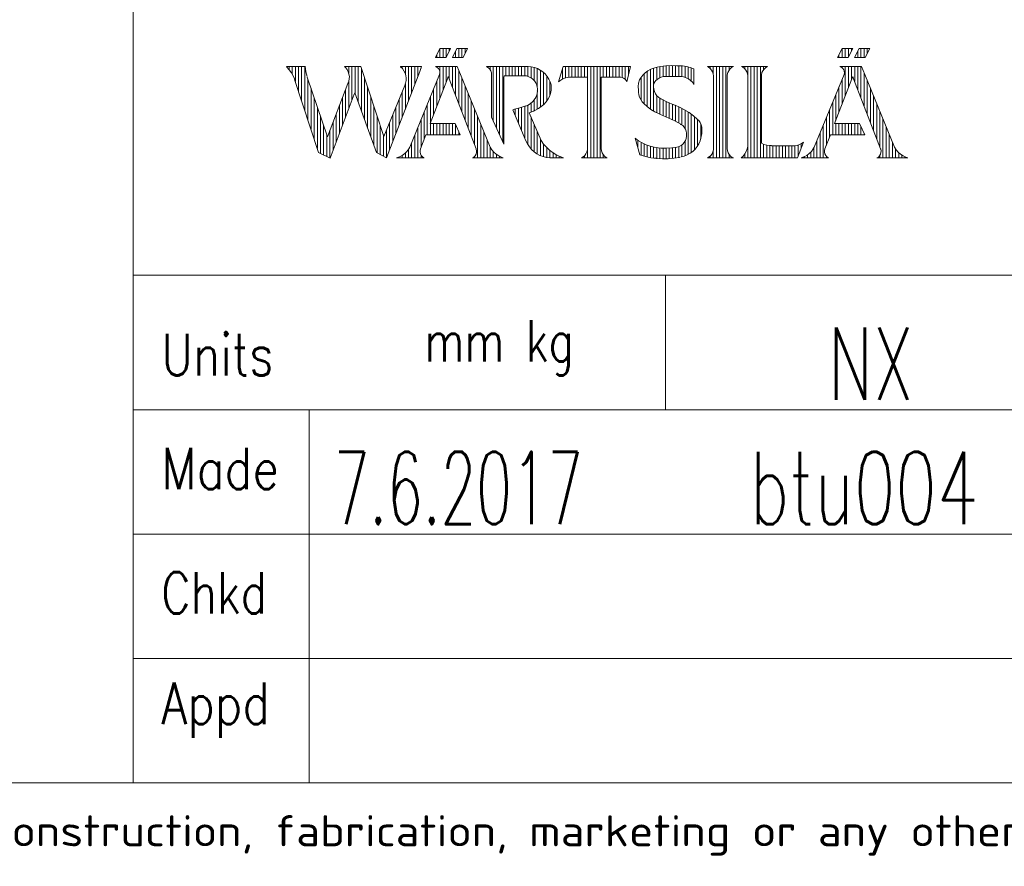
# Model space of a CAD drawing. Header units: inches. Extents: x 0 to 17820, y -10 to 12600.
# Tile 82 of 116: x 11956 to 13382, y 29 to 1255. Entities that reach past the tile are written whole.
import ezdxf

# ---------------------------------------------------------------- set-up
doc = ezdxf.new("R2010")
doc.units = ezdxf.units.IN
doc.layers.add('1', color=7, linetype='Continuous', true_color=0xffffff)
doc.layers.add('210', color=7, linetype='Continuous', true_color=0xffffff)
doc.styles.add('iso-1', font='isocp.shx')
doc.styles.add('latin_extended', font='simplex.shx')

msp = doc.modelspace()

# ---------------------------------------------------------------- linework, layer by layer
at = {"layer": '1', "color": 7, "linetype": 'Continuous', "lineweight": 18}
msp.add_line((12120, 1800), (12120, 150), dxfattribs=at)
at = {"layer": '210', "color": 7, "linetype": 'Continuous', "lineweight": 18}
for p, q in [((12120, 150), (12120, 1800)), ((150, 150), (17670, 150))]:
    msp.add_line(p, q, dxfattribs=at)
at = {"layer": '210', "color": 20, "linetype": 'Continuous', "lineweight": 13}
for p, q in [((12557.817, 1200.327), (12564.421, 1213.54)), ((12564.421, 1213.54), (12579.839, 1213.54)), ((12573.232, 1200.327), (12579.839, 1213.54)), ((12582.382, 1200.327), (12588.99, 1213.54)), ((12588.99, 1213.54), (12604.405, 1213.54)), ((12597.797, 1200.327), (12604.405, 1213.54)), ((13140.385, 1200.327), (13146.992, 1213.54)), ((13146.992, 1213.54), (13162.407, 1213.54)), ((13155.8, 1200.327), (13162.407, 1213.54)), ((13164.953, 1200.327), (13171.558, 1213.54)), ((13171.558, 1213.54), (13186.973, 1213.54)), ((13180.368, 1200.327), (13186.973, 1213.54)), ((12573.232, 1200.327), (12557.817, 1200.327)), ((12582.382, 1200.327), (12597.797, 1200.327)), ((13155.8, 1200.327), (13140.385, 1200.327)), ((13164.953, 1200.327), (13180.368, 1200.327)), ((12342, 1187.114), (12369.064, 1187.114)), ((12342.593, 1186.538), (12342.021, 1187.094)), ((12346.178, 1182.566), (12342.593, 1186.538)), ((12368.958, 1187.917), (12370.31, 1179.782)), ((12427.695, 1185.59), (12426.124, 1187.114)), ((12426.14, 1187.1), (12449.766, 1187.1)), ((12429.867, 1182.8), (12427.695, 1185.59)), ((12449.766, 1187.1), (12483.142, 1086.109)), ((12507.165, 1187.114), (12537.757, 1187.114)), ((12507.395, 1186.92), (12507.165, 1187.114)), ((12510.042, 1184.263), (12507.395, 1186.92)), ((12512.224, 1181.213), (12510.042, 1184.263)), ((12535.232, 1179.886), (12537.757, 1187.114)), ((12557.817, 1187.114), (12589.298, 1187.114)), ((12558.403, 1186.823), (12558.236, 1186.874)), ((12560.462, 1185.852), (12558.403, 1186.823)), ((12562.191, 1184.371), (12560.462, 1185.852)), ((12563.468, 1182.485), (12562.191, 1184.371)), ((12589.298, 1187.114), (12593.905, 1175.828)), ((12632.245, 1186.825), (12631.637, 1187.114)), ((12631.638, 1187.114), (12691.952, 1187.114)), ((12634.583, 1185.292), (12632.245, 1186.825)), ((12632.575, 1186.65), (12632.575, 1187.114)), ((12636.535, 1183.291), (12634.583, 1185.292)), ((12637.127, 1182.471), (12637.127, 1187.114)), ((12692.086, 1187.113), (12691.951, 1187.114)), ((12696.663, 1186.761), (12692.086, 1187.113)), ((12701.154, 1185.805), (12696.663, 1186.761)), ((12705.479, 1184.264), (12701.154, 1185.805)), ((12709.562, 1182.165), (12705.479, 1184.264)), ((12735.971, 1164.84), (12742.8, 1187.114)), ((12742.8, 1187.114), (12840.434, 1187.114)), ((12835.205, 1164.939), (12840.434, 1187.114)), ((12874.425, 1185.07), (12869.922, 1183.242)), ((12879.12, 1186.319), (12874.425, 1185.07)), ((12883.529, 1187.134), (12879.157, 1186.327)), ((12891.526, 1188.131), (12883.529, 1187.134)), ((12899.576, 1188.52), (12891.526, 1188.131)), ((12907.632, 1188.3), (12899.576, 1188.52)), ((12909.817, 1188.369), (12907.597, 1188.302)), ((12915.598, 1188.122), (12909.817, 1188.369)), ((12921.321, 1187.269), (12915.598, 1188.122)), ((12926.923, 1185.818), (12921.321, 1187.269)), ((12932.341, 1183.786), (12926.923, 1185.818)), ((12932.34, 1183.787), (12932.34, 1161.294)), ((12953.416, 1186.261), (12951.808, 1187.119)), ((12989.336, 1187.114), (12951.816, 1187.114)), ((12955.835, 1184.422), (12953.416, 1186.261)), ((12957.839, 1182.138), (12955.835, 1184.422)), ((12986.723, 1185.583), (12984.459, 1183.555)), ((12989.345, 1187.119), (12986.723, 1185.583)), ((13002.906, 1186.263), (13001.3, 1187.119)), ((13038.826, 1187.114), (13001.309, 1187.114)), ((13005.326, 1184.423), (13002.906, 1186.263)), ((13007.331, 1182.139), (13005.326, 1184.423)), ((13036.217, 1185.583), (13033.952, 1183.556)), ((13038.84, 1187.119), (13036.217, 1185.583)), ((13143.674, 1187.114), (13175.155, 1187.114)), ((13144.261, 1186.823), (13144.093, 1186.874)), ((13146.319, 1185.852), (13144.261, 1186.823)), ((13148.049, 1184.371), (13146.319, 1185.852)), ((13149.325, 1182.485), (13148.049, 1184.371)), ((13175.155, 1187.114), (13179.762, 1175.828)), ((12349.289, 1178.212), (12346.178, 1182.566)), ((12351.886, 1173.532), (12349.289, 1178.212)), ((12353.935, 1168.587), (12351.886, 1173.532)), ((12370.31, 1179.782), (12372.033, 1172.57)), ((12372.192, 1171.996), (12401.282, 1085.433)), ((12431.527, 1179.679), (12429.867, 1182.8)), ((12432.628, 1176.319), (12431.527, 1179.679)), ((12433.137, 1172.82), (12432.628, 1176.319)), ((12433.038, 1169.286), (12433.137, 1172.82)), ((12486.749, 1054.775), (12535.232, 1179.886)), ((12513.885, 1177.851), (12512.224, 1181.213)), ((12514.979, 1174.264), (12513.885, 1177.851)), ((12515.479, 1170.547), (12514.979, 1174.264)), ((12515.371, 1166.798), (12515.479, 1170.547)), ((12563.872, 1175.828), (12520.802, 1070.33)), ((12550.241, 1104.516), (12575.242, 1169.601)), ((12564.201, 1180.33), (12563.468, 1182.485)), ((12563.872, 1175.828), (12564.339, 1178.057)), ((12564.339, 1178.057), (12564.201, 1180.33)), ((12575.242, 1169.601), (12576.502, 1172.889)), ((12577.766, 1169.601), (12576.502, 1172.889)), ((12616.775, 1068.046), (12577.766, 1169.601)), ((12593.905, 1175.828), (12636.975, 1070.33)), ((12638.009, 1180.916), (12636.535, 1183.291)), ((12638.934, 1178.278), (12638.009, 1180.916)), ((12639.267, 1175.503), (12638.934, 1178.278)), ((12639.267, 1175.502), (12639.267, 1113.998)), ((12657.235, 1173.255), (12656.863, 1172.285)), ((12656.863, 1172.285), (12656.914, 1171.699)), ((12656.914, 1074.802), (12656.914, 1171.699)), ((12658.08, 1173.86), (12657.235, 1173.255)), ((12659.118, 1173.901), (12658.08, 1173.86)), ((12659.118, 1173.901), (12685.544, 1173.901)), ((12686.478, 1173.902), (12685.544, 1173.901)), ((12689.901, 1173.52), (12686.478, 1173.902)), ((12693.204, 1172.542), (12689.901, 1173.52)), ((12696.282, 1170.998), (12693.204, 1172.542)), ((12699.042, 1168.936), (12696.282, 1170.998)), ((12713.331, 1179.543), (12709.562, 1182.165)), ((12716.72, 1176.446), (12713.331, 1179.543)), ((12719.669, 1172.927), (12716.72, 1176.446)), ((12722.127, 1169.049), (12719.669, 1172.927)), ((12744.648, 1170.189), (12741.077, 1168.563)), ((12748.428, 1171.243), (12744.648, 1170.189)), ((12752.325, 1171.699), (12748.428, 1171.243)), ((12778.038, 1171.699), (12752.326, 1171.699)), ((12778.038, 1171.698), (12778.038, 1068.291)), ((12797.856, 1171.699), (12797.856, 1068.291)), ((12826.486, 1171.699), (12797.856, 1171.699)), ((12828.076, 1171.422), (12826.487, 1171.699)), ((12830.404, 1170.511), (12828.076, 1171.422)), ((12832.445, 1169.066), (12830.404, 1170.511)), ((12855.19, 1170.858), (12853.33, 1168.001)), ((12858.259, 1174.625), (12855.19, 1170.858)), ((12861.776, 1177.979), (12858.259, 1174.625)), ((12865.684, 1180.867), (12861.776, 1177.979)), ((12869.922, 1183.242), (12865.684, 1180.867)), ((12881.734, 1170.403), (12879.002, 1168.511)), ((12884.765, 1171.766), (12881.734, 1170.403)), ((12887.994, 1172.554), (12884.765, 1171.766)), ((12890.206, 1172.771), (12888.425, 1172.685)), ((12902.485, 1173.017), (12890.206, 1172.771)), ((12914.762, 1172.655), (12902.485, 1173.017)), ((12917.252, 1172.208), (12914.572, 1172.67)), ((12920.894, 1171.052), (12917.252, 1172.208)), ((12924.306, 1169.333), (12920.894, 1171.052)), ((12959.349, 1179.501), (12957.839, 1182.138)), ((12960.304, 1176.615), (12959.349, 1179.501)), ((12960.665, 1173.598), (12960.304, 1176.615)), ((12960.665, 1173.599), (12960.665, 1068.291)), ((12980.631, 1175.415), (12980.487, 1173.598)), ((12980.487, 1173.599), (12980.487, 1068.291)), ((12981.351, 1178.368), (12980.631, 1175.415)), ((12982.645, 1181.118), (12981.351, 1178.368)), ((12984.459, 1183.555), (12982.645, 1181.118)), ((13008.842, 1179.502), (13007.331, 1182.139)), ((13009.797, 1176.617), (13008.842, 1179.502)), ((13010.158, 1173.599), (13009.797, 1176.617)), ((13010.158, 1173.599), (13010.158, 1071.384)), ((13030.122, 1175.417), (13029.977, 1173.6)), ((13029.977, 1173.599), (13029.977, 1076.201)), ((13030.843, 1178.37), (13030.122, 1175.417)), ((13032.137, 1181.119), (13030.843, 1178.37)), ((13033.952, 1183.556), (13032.137, 1181.119)), ((13149.729, 1175.828), (13106.659, 1070.33)), ((13136.098, 1104.516), (13161.099, 1169.601)), ((13150.058, 1180.33), (13149.325, 1182.485)), ((13149.729, 1175.828), (13150.196, 1178.057)), ((13150.196, 1178.057), (13150.058, 1180.33)), ((13161.099, 1169.601), (13162.359, 1172.889)), ((13163.623, 1169.601), (13162.359, 1172.889)), ((13202.632, 1068.046), (13163.623, 1169.601)), ((13179.762, 1175.828), (13222.832, 1070.33)), ((12353.926, 1168.614), (12388.655, 1062.891)), ((12401.282, 1085.433), (12431.048, 1162.528)), ((12431.048, 1162.528), (12432.335, 1165.821)), ((12432.335, 1165.821), (12433.038, 1169.286)), ((12483.142, 1086.109), (12513.359, 1159.598)), ((12513.359, 1159.598), (12514.658, 1163.116)), ((12514.658, 1163.116), (12515.371, 1166.798)), ((12701.395, 1166.421), (12699.042, 1168.936)), ((12703.269, 1163.532), (12701.395, 1166.421)), ((12704.606, 1160.357), (12703.269, 1163.532)), ((12705.363, 1156.997), (12704.606, 1160.357)), ((12705.51, 1155.701), (12705.362, 1157.003)), ((12705.569, 1151.616), (12705.51, 1155.701)), ((12724.05, 1164.88), (12722.127, 1169.049)), ((12725.404, 1160.494), (12724.05, 1164.88)), ((12725.35, 1152.944), (12725.567, 1157.66)), ((12725.567, 1157.66), (12725.405, 1160.484)), ((12737.8, 1166.405), (12735.97, 1164.839)), ((12737.267, 1165.979), (12737.267, 1169.067)), ((12741.077, 1168.563), (12737.8, 1166.405)), ((12834.078, 1167.171), (12832.445, 1169.066)), ((12835.205, 1164.939), (12834.078, 1167.171)), ((12852.212, 1163.144), (12851.683, 1158.15)), ((12851.683, 1158.15), (12851.762, 1153.131)), ((12853.342, 1168.038), (12852.212, 1163.144)), ((12873.79, 1160.229), (12873.754, 1157.972)), ((12873.754, 1157.971), (12874.134, 1154.456)), ((12874.4, 1162.69), (12873.79, 1160.229)), ((12875.578, 1164.936), (12874.4, 1162.69)), ((12877.257, 1166.838), (12875.578, 1164.936)), ((12879.002, 1168.511), (12877.258, 1166.84)), ((12927.402, 1167.094), (12924.306, 1169.333)), ((12930.102, 1164.392), (12927.402, 1167.094)), ((12932.34, 1161.295), (12930.102, 1164.392)), ((12405.118, 1054.55), (12440.294, 1147.199)), ((12441.199, 1149.228), (12472.544, 1062.891)), ((12701.078, 1138.992), (12703.221, 1142.339)), ((12703.221, 1142.339), (12703.874, 1143.641)), ((12703.876, 1143.646), (12705.02, 1147.567)), ((12705.02, 1147.567), (12705.569, 1151.616)), ((12705.344, 1151.664), (12705.363, 1151.816)), ((12721.179, 1140.274), (12723.121, 1143.804)), ((12723.115, 1143.789), (12724.528, 1148.294)), ((12724.528, 1148.294), (12725.35, 1152.944)), ((12851.762, 1153.131), (12852.094, 1150.18)), ((12852.1, 1150.138), (12852.568, 1146.371)), ((12852.568, 1146.371), (12853.633, 1142.727)), ((12853.633, 1142.727), (12855.266, 1139.3)), ((12874.134, 1154.456), (12875.112, 1151.059)), ((12875.112, 1151.059), (12876.658, 1147.879)), ((12876.658, 1147.879), (12878.726, 1145.012)), ((12878.726, 1145.012), (12881.256, 1142.542)), ((12881.256, 1142.542), (12884.171, 1140.542)), ((12670.585, 1124.768), (12680.02, 1127.226)), ((12680.02, 1127.226), (12688.848, 1130.108)), ((12688.31, 1129.915), (12691.989, 1131.419)), ((12691.989, 1131.419), (12695.395, 1133.467)), ((12695.395, 1133.467), (12698.449, 1136.011)), ((12698.449, 1136.011), (12701.078, 1138.992)), ((12707.015, 1126.389), (12711.166, 1129.185)), ((12711.166, 1129.185), (12714.946, 1132.465)), ((12714.946, 1132.465), (12718.3, 1136.179)), ((12718.3, 1136.179), (12721.179, 1140.274)), ((12855.266, 1139.3), (12857.426, 1136.176)), ((12857.426, 1136.176), (12859.638, 1133.818)), ((12859.621, 1133.835), (12864.613, 1129.274)), ((12864.613, 1129.274), (12869.995, 1125.18)), ((12884.171, 1140.542), (12885.425, 1139.888)), ((12884.629, 1140.31), (12893.748, 1135.798)), ((12893.748, 1135.798), (12903.114, 1131.84)), ((12903.114, 1131.84), (12904.422, 1131.338)), ((12911.548, 1128.317), (12905.229, 1131.036)), ((12918.544, 1124.687), (12911.548, 1128.317)), ((12639.267, 1113.998), (12656.914, 1074.802)), ((12670.027, 1124.644), (12689.015, 1079.479)), ((12693.594, 1120.265), (12699.865, 1122.815)), ((12693.755, 1120.321), (12710.751, 1079.886)), ((12699.865, 1122.815), (12702.4, 1124.04)), ((12702.556, 1124.118), (12707.015, 1126.389)), ((12869.995, 1125.18), (12875.723, 1121.587)), ((12875.723, 1121.587), (12881.751, 1118.525)), ((12881.751, 1118.525), (12884.706, 1117.263)), ((12887.213, 1116.332), (12884.816, 1117.222)), ((12896.089, 1112.622), (12887.213, 1116.332)), ((12904.714, 1108.357), (12896.089, 1112.622)), ((12925.239, 1120.528), (12918.544, 1124.687)), ((12931.592, 1115.865), (12925.239, 1120.528)), ((12937.565, 1110.725), (12931.592, 1115.865)), ((12550.241, 1104.516), (12586.466, 1104.516)), ((12586.466, 1104.516), (12593.762, 1088.525)), ((12913.053, 1103.555), (12904.714, 1108.357)), ((12913.398, 1103.377), (12912.969, 1103.607)), ((12915.963, 1101.599), (12913.398, 1103.377)), ((12918.136, 1099.358), (12915.963, 1101.599)), ((12919.832, 1096.739), (12918.136, 1099.358)), ((12939.234, 1108.92), (12937.595, 1110.696)), ((12941.197, 1106.036), (12939.234, 1108.92)), ((12942.629, 1102.854), (12941.197, 1106.036)), ((12943.487, 1099.471), (12942.629, 1102.854)), ((12943.745, 1095.99), (12943.487, 1099.471)), ((13136.098, 1104.516), (13172.323, 1104.516)), ((13172.323, 1104.516), (13179.619, 1088.525)), ((12536.233, 1068.046), (12544.097, 1088.525)), ((12593.762, 1088.525), (12544.097, 1088.525)), ((12920.988, 1093.84), (12919.832, 1096.739)), ((12921.56, 1090.772), (12920.988, 1093.84)), ((12920.995, 1083.177), (12921.495, 1086.412)), ((12921.495, 1086.412), (12921.526, 1087.651)), ((12921.526, 1087.652), (12921.56, 1090.772)), ((12941.158, 1079.65), (12942.488, 1084.174)), ((12942.488, 1084.174), (12942.78, 1085.606)), ((12942.809, 1085.72), (12943.613, 1090.075)), ((12943.613, 1090.075), (12943.814, 1094.504)), ((12943.814, 1094.504), (12943.737, 1096.111)), ((13122.09, 1068.046), (13129.954, 1088.525)), ((13179.619, 1088.525), (13129.954, 1088.525)), ((12519.315, 1067.903), (12520.802, 1070.33)), ((12636.975, 1070.33), (12639.412, 1066.564)), ((12689.014, 1079.48), (12691.202, 1075.038)), ((12691.202, 1075.038), (12693.919, 1070.898)), ((12693.919, 1070.898), (12697.124, 1067.123)), ((12710.751, 1079.886), (12714.464, 1074.867)), ((12714.464, 1074.867), (12718.648, 1070.234)), ((12718.648, 1070.234), (12723.264, 1066.031)), ((12847.207, 1083.403), (12853.982, 1059.246)), ((12847.209, 1083.401), (12852.115, 1079.709)), ((12852.115, 1079.709), (12857.362, 1076.522)), ((12857.362, 1076.522), (12862.899, 1073.87)), ((12862.899, 1073.87), (12868.672, 1071.78)), ((12868.672, 1071.78), (12874.624, 1070.272)), ((12874.624, 1070.272), (12880.696, 1069.362)), ((12900.13, 1069.255), (12907.618, 1070.248)), ((12907.546, 1070.235), (12910.672, 1071.206)), ((12910.672, 1071.206), (12913.565, 1072.738)), ((12913.565, 1072.738), (12916.125, 1074.779)), ((12916.125, 1074.779), (12918.263, 1077.259)), ((12918.263, 1077.259), (12919.905, 1080.09)), ((12919.905, 1080.09), (12920.995, 1083.177)), ((12933.875, 1067.616), (12936.816, 1071.301)), ((12936.816, 1071.301), (12939.257, 1075.335)), ((12939.257, 1075.335), (12941.158, 1079.65)), ((13009.407, 1067.795), (13010.158, 1071.382)), ((13029.976, 1076.201), (13033.725, 1074.485)), ((13033.725, 1074.485), (13037.685, 1073.339)), ((13037.685, 1073.339), (13041.772, 1072.788)), ((13041.772, 1072.788), (13044.841, 1072.773)), ((13044.503, 1072.6), (13077.981, 1072.6)), ((13077.986, 1072.6), (13081.579, 1073.07)), ((13081.579, 1073.07), (13085.043, 1074.135)), ((13091.072, 1077.801), (13082.227, 1054.775)), ((13085.043, 1074.135), (13088.28, 1075.764)), ((13088.28, 1075.764), (13091.076, 1077.804)), ((13105.172, 1067.903), (13106.659, 1070.33)), ((13222.832, 1070.33), (13225.269, 1066.564)), ((12388.655, 1062.891), (12405.118, 1054.55)), ((12472.544, 1062.891), (12486.749, 1054.775)), ((12501.634, 1054.775), (12505.822, 1056.385)), ((12505.822, 1056.385), (12509.753, 1058.547)), ((12509.753, 1058.547), (12513.356, 1061.222)), ((12513.356, 1061.222), (12516.562, 1064.36)), ((12516.562, 1064.36), (12519.315, 1067.903)), ((12535.629, 1065.584), (12535.628, 1063.05)), ((12535.628, 1063.05), (12536.231, 1060.588)), ((12536.233, 1068.046), (12535.629, 1065.584)), ((12536.231, 1060.588), (12537.402, 1058.34)), ((12537.402, 1058.34), (12539.073, 1056.435)), ((12539.073, 1056.435), (12541.151, 1054.982)), ((12611.447, 1054.775), (12613.586, 1056.136)), ((12613.586, 1056.136), (12615.339, 1057.966)), ((12615.339, 1057.966), (12616.606, 1060.162)), ((12616.606, 1060.162), (12617.315, 1062.595)), ((12616.928, 1067.613), (12616.775, 1068.046)), ((12617.424, 1065.127), (12616.928, 1067.613)), ((12617.315, 1062.595), (12617.424, 1065.127)), ((12639.412, 1066.564), (12642.337, 1063.162)), ((12642.337, 1063.162), (12645.696, 1060.187)), ((12645.696, 1060.187), (12649.427, 1057.695)), ((12649.427, 1057.695), (12653.46, 1055.731)), ((12653.46, 1055.731), (12656.142, 1054.775)), ((12697.124, 1067.123), (12700.768, 1063.77)), ((12700.768, 1063.77), (12704.795, 1060.889)), ((12704.795, 1060.889), (12709.146, 1058.525)), ((12709.146, 1058.525), (12713.754, 1056.713)), ((12713.754, 1056.713), (12718.549, 1055.48)), ((12718.549, 1055.48), (12723.46, 1054.845)), ((12723.264, 1066.031), (12728.267, 1062.298)), ((12728.267, 1062.298), (12733.611, 1059.071)), ((12733.611, 1059.071), (12739.243, 1056.379)), ((12739.243, 1056.379), (12743.486, 1054.775)), ((12769.175, 1054.77), (12771.798, 1056.306)), ((12771.798, 1056.306), (12774.062, 1058.333)), ((12774.062, 1058.333), (12775.878, 1060.77)), ((12775.878, 1060.77), (12777.172, 1063.52)), ((12777.172, 1063.52), (12777.893, 1066.472)), ((12777.893, 1066.472), (12778.038, 1068.29)), ((12797.856, 1068.291), (12798.218, 1065.274)), ((12798.218, 1065.274), (12799.173, 1062.388)), ((12799.173, 1062.388), (12800.683, 1059.75)), ((12800.683, 1059.75), (12802.688, 1057.466)), ((12802.688, 1057.466), (12805.108, 1055.627)), ((12805.108, 1055.627), (12806.715, 1054.77)), ((12853.982, 1059.246), (12861.946, 1056.932)), ((12861.946, 1056.932), (12870.059, 1055.21)), ((12880.696, 1069.362), (12884.908, 1069.087)), ((12884.981, 1069.082), (12892.558, 1068.864)), ((12892.558, 1068.864), (12900.13, 1069.255)), ((12903.112, 1054.368), (12911.302, 1055.675)), ((12911.302, 1055.675), (12912.133, 1055.842)), ((12913.635, 1056.305), (12918.203, 1057.477)), ((12918.203, 1057.477), (12922.581, 1059.228)), ((12922.581, 1059.228), (12926.697, 1061.528)), ((12926.697, 1061.528), (12930.483, 1064.34)), ((12930.483, 1064.34), (12933.875, 1067.616)), ((12951.808, 1054.771), (12954.429, 1056.307)), ((12954.429, 1056.307), (12956.693, 1058.334)), ((12956.693, 1058.334), (12958.508, 1060.772)), ((12958.508, 1060.772), (12959.801, 1063.522)), ((12959.801, 1063.522), (12960.521, 1066.474)), ((12960.521, 1066.474), (12960.665, 1068.292)), ((12980.487, 1068.292), (12980.849, 1065.275)), ((12980.849, 1065.275), (12981.803, 1062.389)), ((12981.803, 1062.389), (12983.313, 1059.752)), ((12983.313, 1059.752), (12985.317, 1057.468)), ((12985.317, 1057.468), (12987.736, 1055.628)), ((12987.736, 1055.628), (12989.345, 1054.771)), ((13000.781, 1054.774), (13003.667, 1057.49)), ((13003.667, 1057.49), (13006.103, 1060.616)), ((13006.103, 1060.616), (13008.031, 1064.078)), ((13008.031, 1064.078), (13009.407, 1067.795)), ((13087.492, 1054.775), (13091.679, 1056.385)), ((13091.679, 1056.385), (13095.61, 1058.547)), ((13095.61, 1058.547), (13099.213, 1061.222)), ((13099.213, 1061.222), (13102.42, 1064.36)), ((13102.42, 1064.36), (13105.172, 1067.903)), ((13121.486, 1065.584), (13121.485, 1063.05)), ((13121.485, 1063.05), (13122.088, 1060.588)), ((13122.09, 1068.046), (13121.486, 1065.584)), ((13122.088, 1060.588), (13123.259, 1058.34)), ((13123.259, 1058.34), (13124.931, 1056.435)), ((13124.931, 1056.435), (13127.008, 1054.982)), ((13197.304, 1054.775), (13199.443, 1056.136)), ((13199.443, 1056.136), (13201.196, 1057.966)), ((13201.196, 1057.966), (13202.463, 1060.162)), ((13202.463, 1060.162), (13203.172, 1062.595)), ((13202.785, 1067.613), (13202.632, 1068.046)), ((13203.281, 1065.127), (13202.785, 1067.613)), ((13203.172, 1062.595), (13203.281, 1065.127)), ((13225.269, 1066.564), (13228.194, 1063.162)), ((13228.194, 1063.162), (13231.553, 1060.187)), ((13231.553, 1060.187), (13235.284, 1057.695)), ((13235.284, 1057.695), (13239.317, 1055.731)), ((13239.317, 1055.731), (13241.999, 1054.775)), ((12541.56, 1054.775), (12501.634, 1054.775)), ((12656.143, 1054.775), (12611.447, 1054.775)), ((12723.46, 1054.845), (12724.876, 1054.775)), ((12743.486, 1054.775), (12724.877, 1054.775)), ((12806.705, 1054.775), (12769.189, 1054.775)), ((12805.544, 1054.775), (12805.544, 1055.37)), ((12870.059, 1055.21), (12878.277, 1054.088)), ((12875.043, 1054.731), (12878.599, 1054.286)), ((12878.277, 1054.088), (12886.555, 1053.572)), ((12886.555, 1053.572), (12894.848, 1053.666)), ((12894.848, 1053.666), (12903.112, 1054.368)), ((12989.336, 1054.775), (12951.816, 1054.775)), ((13082.227, 1054.775), (13000.782, 1054.775)), ((13127.418, 1054.775), (13087.491, 1054.775)), ((13087.756, 1054.775), (13087.756, 1054.858)), ((13127.008, 1054.982), (13127.418, 1054.775)), ((13242, 1054.775), (13197.304, 1054.775))]:
    msp.add_line(p, q, dxfattribs=at)
at = {"layer": '210', "color": 140, "linetype": 'Continuous', "lineweight": 13}
for p, q in [((12564.298, 1200.327), (12564.298, 1213.295)), ((12568.85, 1200.327), (12568.85, 1213.54)), ((12573.402, 1200.667), (12573.402, 1213.54)), ((12577.954, 1209.77), (12577.954, 1213.54)), ((12591.609, 1200.327), (12591.609, 1213.54)), ((12596.161, 1200.327), (12596.161, 1213.54)), ((12600.713, 1206.157), (12600.713, 1213.54)), ((13146.929, 1200.327), (13146.929, 1213.414)), ((13151.481, 1200.327), (13151.481, 1213.54)), ((13156.032, 1200.793), (13156.032, 1213.54)), ((13160.584, 1209.895), (13160.584, 1213.54)), ((13174.24, 1200.327), (13174.24, 1213.54)), ((13178.792, 1200.327), (13178.792, 1213.54)), ((13183.343, 1206.279), (13183.343, 1213.54)), ((12559.746, 1200.327), (12559.746, 1204.188)), ((12582.506, 1200.327), (12582.506, 1200.573)), ((12587.057, 1200.327), (12587.057, 1209.676)), ((13142.377, 1200.327), (13142.377, 1204.312)), ((13165.136, 1200.327), (13165.136, 1200.693)), ((13169.688, 1200.327), (13169.688, 1209.8)), ((12345.812, 1183.016), (12345.812, 1187.114)), ((12350.364, 1176.425), (12350.364, 1187.114)), ((12354.915, 1165.601), (12354.915, 1187.114)), ((12359.467, 1151.744), (12359.467, 1187.114)), ((12364.019, 1137.888), (12364.019, 1187.114)), ((12368.571, 1124.031), (12368.571, 1187.114)), ((12427.744, 1185.537), (12427.744, 1187.1)), ((12432.296, 1177.559), (12432.296, 1187.1)), ((12436.848, 1138.122), (12436.848, 1187.1)), ((12441.4, 1148.676), (12441.4, 1187.1)), ((12445.951, 1136.138), (12445.951, 1187.1)), ((12450.503, 1123.6), (12450.503, 1184.868)), ((12509.677, 1184.685), (12509.677, 1187.114)), ((12514.229, 1176.926), (12514.229, 1187.114)), ((12518.78, 1137.431), (12518.78, 1187.114)), ((12523.332, 1149.177), (12523.332, 1187.114)), ((12527.884, 1160.923), (12527.884, 1187.114)), ((12532.436, 1172.669), (12532.436, 1187.114)), ((12536.988, 1184.912), (12536.988, 1187.114)), ((12559.746, 1186.267), (12559.746, 1187.114)), ((12564.298, 1179.72), (12564.298, 1187.114)), ((12568.85, 1152.962), (12568.85, 1187.114)), ((12573.402, 1164.812), (12573.402, 1187.114)), ((12577.954, 1169.112), (12577.954, 1187.114)), ((12582.506, 1157.262), (12582.506, 1187.114)), ((12587.057, 1145.412), (12587.057, 1187.114)), ((12641.679, 1108.641), (12641.679, 1187.114)), ((12646.231, 1098.531), (12646.231, 1187.114)), ((12650.783, 1088.421), (12650.783, 1187.114)), ((12655.334, 1078.311), (12655.334, 1187.114)), ((12659.886, 1173.901), (12659.886, 1187.114)), ((12664.438, 1173.901), (12664.438, 1187.114)), ((12668.99, 1173.901), (12668.99, 1187.114)), ((12673.542, 1173.901), (12673.542, 1187.114)), ((12678.093, 1173.901), (12678.093, 1187.114)), ((12682.645, 1173.901), (12682.645, 1187.114)), ((12687.197, 1173.873), (12687.197, 1187.114)), ((12691.749, 1173.052), (12691.749, 1187.114)), ((12696.301, 1170.987), (12696.301, 1186.811)), ((12700.852, 1167.085), (12700.852, 1185.889)), ((12705.404, 1156.684), (12705.404, 1184.297)), ((12741.819, 1168.957), (12741.819, 1183.912)), ((12746.37, 1170.748), (12746.37, 1187.114)), ((12750.922, 1171.605), (12750.922, 1187.114)), ((12755.474, 1171.699), (12755.474, 1187.114)), ((12760.026, 1171.699), (12760.026, 1187.114)), ((12764.578, 1171.699), (12764.578, 1187.114)), ((12769.129, 1171.699), (12769.129, 1187.114)), ((12773.681, 1171.699), (12773.681, 1187.114)), ((12778.233, 1054.775), (12778.233, 1187.114)), ((12782.785, 1054.775), (12782.785, 1187.114)), ((12787.337, 1054.775), (12787.337, 1187.114)), ((12791.888, 1054.775), (12791.888, 1187.114)), ((12796.44, 1054.775), (12796.44, 1187.114)), ((12800.992, 1171.699), (12800.992, 1187.114)), ((12805.544, 1171.699), (12805.544, 1187.114)), ((12810.096, 1171.699), (12810.096, 1187.114)), ((12814.647, 1171.699), (12814.647, 1187.114)), ((12819.199, 1171.699), (12819.199, 1187.114)), ((12823.751, 1171.699), (12823.751, 1187.114)), ((12828.303, 1171.361), (12828.303, 1187.114)), ((12832.855, 1168.672), (12832.855, 1187.114)), ((12837.406, 1174.274), (12837.406, 1187.114)), ((12873.821, 1160.457), (12873.821, 1184.862)), ((12878.373, 1167.958), (12878.373, 1186.162)), ((12882.924, 1171.019), (12882.924, 1187.034)), ((12887.476, 1172.469), (12887.476, 1187.703)), ((12892.028, 1172.846), (12892.028, 1188.173)), ((12896.58, 1172.975), (12896.58, 1188.446)), ((12901.132, 1173.02), (12901.132, 1188.525)), ((12905.683, 1172.982), (12905.683, 1188.409)), ((12910.235, 1172.859), (12910.235, 1188.372)), ((12914.787, 1172.644), (12914.787, 1188.194)), ((12919.339, 1171.624), (12919.339, 1187.634)), ((12923.891, 1169.58), (12923.891, 1186.681)), ((12928.442, 1166.153), (12928.442, 1185.313)), ((12955.753, 1184.498), (12955.753, 1187.114)), ((12960.305, 1176.61), (12960.305, 1187.114)), ((12964.857, 1054.775), (12964.857, 1187.114)), ((12969.409, 1054.775), (12969.409, 1187.114)), ((12973.96, 1054.775), (12973.96, 1187.114)), ((12978.512, 1054.775), (12978.512, 1187.114)), ((12983.064, 1181.778), (12983.064, 1187.114)), ((12987.616, 1186.186), (12987.616, 1187.114)), ((13037.896, 1187.114), (13001.309, 1187.114)), ((13005.823, 1183.939), (13005.823, 1187.114)), ((13010.375, 1054.775), (13010.375, 1187.114)), ((13014.927, 1054.775), (13014.927, 1187.114)), ((13019.478, 1054.775), (13019.478, 1187.114)), ((13024.03, 1054.775), (13024.03, 1187.114)), ((13028.582, 1054.775), (13028.582, 1187.114)), ((13033.134, 1182.582), (13033.134, 1187.114)), ((13037.686, 1186.53), (13037.686, 1187.114)), ((13146.929, 1185.418), (13146.929, 1187.114)), ((13151.481, 1144.562), (13151.481, 1187.114)), ((13156.032, 1156.412), (13156.032, 1187.114)), ((13160.584, 1168.262), (13160.584, 1187.114)), ((13165.136, 1165.662), (13165.136, 1187.114)), ((13169.688, 1153.812), (13169.688, 1187.114)), ((13174.24, 1141.962), (13174.24, 1187.114)), ((12455.055, 1111.062), (12455.055, 1171.095)), ((12564.298, 1141.112), (12564.298, 1177.641)), ((12591.609, 1133.562), (12591.609, 1181.452)), ((12596.161, 1121.712), (12596.161, 1170.302)), ((12709.956, 1128.293), (12709.956, 1181.924)), ((12714.508, 1132.041), (12714.508, 1178.559)), ((12719.06, 1137.16), (12719.06, 1173.736)), ((12855.614, 1138.719), (12855.614, 1171.439)), ((12860.165, 1133.296), (12860.165, 1176.547)), ((12864.717, 1129.187), (12864.717, 1180.221)), ((12869.269, 1125.688), (12869.269, 1182.921)), ((13178.792, 1130.112), (13178.792, 1178.206)), ((12373.123, 1110.174), (12373.123, 1169.226)), ((12377.674, 1096.317), (12377.674, 1155.681)), ((12432.296, 1126.133), (12432.296, 1165.69)), ((12459.607, 1098.524), (12459.607, 1157.322)), ((12514.229, 1125.686), (12514.229, 1161.744)), ((12559.746, 1129.262), (12559.746, 1165.724)), ((12600.713, 1109.862), (12600.713, 1159.153)), ((12723.611, 1145.156), (12723.611, 1165.97)), ((12873.821, 1122.701), (12873.821, 1156.699)), ((13142.377, 1120.862), (13142.377, 1157.821)), ((13146.929, 1132.712), (13146.929, 1168.97)), ((13183.343, 1118.262), (13183.343, 1167.056)), ((13187.895, 1106.412), (13187.895, 1155.906)), ((12382.226, 1082.46), (12382.226, 1142.137)), ((12423.192, 1102.156), (12423.192, 1142.181)), ((12427.744, 1114.145), (12427.744, 1153.97)), ((12440.294, 1147.199), (12441.199, 1149.228)), ((12464.159, 1085.987), (12464.159, 1143.549)), ((12509.677, 1113.94), (12509.677, 1150.642)), ((12550.643, 1105.562), (12550.643, 1143.425)), ((12555.195, 1117.412), (12555.195, 1154.574)), ((12605.265, 1098.012), (12605.265, 1148.003)), ((12705.404, 1125.489), (12705.404, 1149.845)), ((12878.373, 1120.157), (12878.373, 1145.434)), ((12882.924, 1118.006), (12882.924, 1141.307)), ((13137.825, 1109.012), (13137.825, 1146.671)), ((13192.447, 1094.562), (13192.447, 1144.757)), ((12386.778, 1068.604), (12386.778, 1128.592)), ((12418.641, 1090.167), (12418.641, 1130.392)), ((12468.71, 1073.449), (12468.71, 1129.776)), ((12500.573, 1090.448), (12500.573, 1128.502)), ((12505.125, 1102.194), (12505.125, 1139.572)), ((12546.091, 1088.525), (12546.091, 1132.275)), ((12609.816, 1086.162), (12609.816, 1136.854)), ((12682.645, 1094.63), (12682.645, 1128.022)), ((12687.197, 1083.802), (12687.197, 1129.524)), ((12691.749, 1074.111), (12691.749, 1131.3)), ((12696.301, 1121.286), (12696.301, 1134.141)), ((12700.852, 1123.278), (12700.852, 1138.697)), ((12887.476, 1116.231), (12887.476, 1138.828)), ((12892.028, 1114.401), (12892.028, 1136.598)), ((12896.58, 1112.397), (12896.58, 1134.531)), ((12901.132, 1110.211), (12901.132, 1132.623)), ((12905.683, 1107.835), (12905.683, 1130.857)), ((12910.235, 1105.257), (12910.235, 1128.924)), ((12914.787, 1102.507), (12914.787, 1126.722)), ((13133.274, 1088.525), (13133.274, 1135.521)), ((13196.999, 1082.712), (13196.999, 1133.608)), ((12391.33, 1061.535), (12391.33, 1115.047)), ((12414.089, 1078.179), (12414.089, 1118.603)), ((12473.262, 1062.48), (12473.262, 1116.003)), ((12496.021, 1078.702), (12496.021, 1117.432)), ((12541.539, 1081.864), (12541.539, 1121.126)), ((12614.368, 1074.312), (12614.368, 1125.704)), ((12618.92, 1054.775), (12618.92, 1114.555)), ((12673.542, 1116.285), (12673.542, 1125.471)), ((12678.093, 1105.457), (12678.093, 1126.673)), ((12696.301, 1068.006), (12696.301, 1114.265)), ((12919.339, 1097.623), (12919.339, 1124.23)), ((12923.891, 1059.885), (12923.891, 1121.424)), ((12928.442, 1062.73), (12928.442, 1118.271)), ((12932.994, 1066.681), (12932.994, 1114.728)), ((13124.17, 1073.463), (13124.17, 1113.223)), ((13128.722, 1085.315), (13128.722, 1124.372)), ((13201.551, 1070.862), (13201.551, 1122.458)), ((12395.882, 1059.229), (12395.882, 1101.503)), ((12409.537, 1066.19), (12409.537, 1106.814)), ((12477.814, 1059.88), (12477.814, 1102.23)), ((12491.469, 1066.956), (12491.469, 1106.362)), ((12532.436, 1054.775), (12532.436, 1098.827)), ((12536.988, 1070.012), (12536.988, 1109.976)), ((12550.643, 1088.525), (12550.643, 1104.516)), ((12555.195, 1088.525), (12555.195, 1104.516)), ((12559.746, 1088.525), (12559.746, 1104.516)), ((12564.298, 1088.525), (12564.298, 1104.516)), ((12568.85, 1088.525), (12568.85, 1104.516)), ((12573.402, 1088.525), (12573.402, 1104.516)), ((12577.954, 1088.525), (12577.954, 1104.516)), ((12582.506, 1088.525), (12582.506, 1104.516)), ((12587.057, 1088.525), (12587.057, 1103.219)), ((12623.472, 1054.775), (12623.472, 1103.405)), ((12700.852, 1063.701), (12700.852, 1103.436)), ((12937.546, 1072.39), (12937.546, 1110.742)), ((12942.098, 1082.603), (12942.098, 1104.214)), ((13119.618, 1054.775), (13119.618, 1102.073)), ((13137.825, 1088.525), (13137.825, 1104.516)), ((13142.377, 1088.525), (13142.377, 1104.516)), ((13146.929, 1088.525), (13146.929, 1104.516)), ((13151.481, 1088.525), (13151.481, 1104.516)), ((13156.032, 1088.525), (13156.032, 1104.516)), ((13160.584, 1088.525), (13160.584, 1104.516)), ((13165.136, 1088.525), (13165.136, 1104.516)), ((13169.688, 1088.525), (13169.688, 1104.516)), ((13174.24, 1088.525), (13174.24, 1100.315)), ((13206.102, 1054.775), (13206.102, 1111.309)), ((13210.654, 1054.775), (13210.654, 1100.159)), ((12400.433, 1056.923), (12400.433, 1087.958)), ((12404.985, 1054.617), (12404.985, 1095.024)), ((12482.366, 1057.279), (12482.366, 1088.458)), ((12486.918, 1055.211), (12486.918, 1095.292)), ((12527.884, 1054.775), (12527.884, 1087.677)), ((12591.609, 1088.525), (12591.609, 1093.244)), ((12628.024, 1054.775), (12628.024, 1092.256)), ((12705.404, 1060.516), (12705.404, 1092.607)), ((13115.066, 1054.775), (13115.066, 1090.924)), ((13178.792, 1088.525), (13178.792, 1090.339)), ((13215.206, 1054.775), (13215.206, 1089.01)), ((12523.332, 1054.775), (12523.332, 1076.528)), ((12632.575, 1054.775), (12632.575, 1081.106)), ((12637.127, 1054.775), (12637.127, 1070.058)), ((12709.956, 1058.158), (12709.956, 1081.778)), ((12714.508, 1056.477), (12714.508, 1074.814)), ((12719.06, 1055.385), (12719.06, 1069.825)), ((12851.062, 1069.659), (12851.062, 1080.439)), ((12855.614, 1058.72), (12855.614, 1077.506)), ((12860.165, 1057.395), (12860.165, 1075.095)), ((12864.717, 1056.274), (12864.717, 1073.142)), ((12869.269, 1055.351), (12869.269, 1071.6)), ((12873.821, 1054.62), (12873.821, 1070.44)), ((12905.683, 1054.712), (12905.683, 1069.933)), ((12910.235, 1055.47), (12910.235, 1071.031)), ((12914.787, 1056.542), (12914.787, 1073.616)), ((12919.339, 1057.869), (12919.339, 1078.971)), ((13033.134, 1054.775), (13033.134, 1074.712)), ((13037.686, 1054.775), (13037.686, 1073.339)), ((13042.237, 1054.775), (13042.237, 1072.764)), ((13046.789, 1054.775), (13046.789, 1072.6)), ((13051.341, 1054.775), (13051.341, 1072.6)), ((13055.893, 1054.775), (13055.893, 1072.6)), ((13060.445, 1054.775), (13060.445, 1072.6)), ((13064.996, 1054.775), (13064.996, 1072.6)), ((13069.548, 1054.775), (13069.548, 1072.6)), ((13074.1, 1054.775), (13074.1, 1072.6)), ((13078.652, 1054.775), (13078.652, 1072.641)), ((13083.204, 1057.318), (13083.204, 1073.49)), ((13087.756, 1069.167), (13087.756, 1075.452)), ((13110.515, 1054.775), (13110.515, 1079.774)), ((13219.758, 1054.775), (13219.758, 1077.86)), ((12505.125, 1054.775), (12505.125, 1056.071)), ((12509.677, 1054.775), (12509.677, 1058.498)), ((12514.229, 1054.775), (12514.229, 1061.994)), ((12518.78, 1054.775), (12518.78, 1067.132)), ((12536.988, 1054.775), (12536.988, 1058.995)), ((12614.368, 1054.775), (12614.368, 1056.846)), ((12641.679, 1054.775), (12641.679, 1063.849)), ((12646.231, 1054.775), (12646.231, 1059.783)), ((12650.783, 1054.775), (12650.783, 1056.958)), ((12723.611, 1054.835), (12723.611, 1065.746)), ((12728.163, 1054.775), (12728.163, 1062.368)), ((12732.715, 1054.775), (12732.715, 1059.563)), ((12737.267, 1054.775), (12737.267, 1057.247)), ((12773.681, 1054.775), (12773.681, 1057.931)), ((12800.992, 1054.775), (12800.992, 1059.334)), ((12878.373, 1054.078), (12878.373, 1069.638)), ((12882.924, 1053.723), (12882.924, 1069.181)), ((12887.476, 1053.553), (12887.476, 1068.943)), ((12892.028, 1053.566), (12892.028, 1068.86)), ((12896.58, 1053.762), (12896.58, 1068.996)), ((12901.132, 1054.144), (12901.132, 1069.353)), ((12955.753, 1054.775), (12955.753, 1057.392)), ((12960.305, 1054.775), (12960.305, 1065.279)), ((12983.064, 1054.775), (12983.064, 1060.111)), ((12987.616, 1054.775), (12987.616, 1055.703)), ((13005.823, 1054.775), (13005.823, 1060.203)), ((13092.307, 1054.775), (13092.307, 1056.685)), ((13096.859, 1054.775), (13096.859, 1059.39)), ((13101.411, 1054.775), (13101.411, 1063.278)), ((13105.963, 1054.775), (13105.963, 1069.135)), ((13124.17, 1054.775), (13124.17, 1057.189)), ((13201.551, 1054.775), (13201.551, 1058.469)), ((13224.31, 1054.775), (13224.31, 1067.916)), ((13228.861, 1054.775), (13228.861, 1062.504)), ((13233.413, 1054.775), (13233.413, 1058.853)), ((13237.965, 1054.775), (13237.965, 1056.314)), ((12541.151, 1054.982), (12541.56, 1054.775)), ((12541.539, 1054.775), (12541.539, 1054.785)), ((12655.334, 1054.775), (12655.334, 1055.036)), ((12741.819, 1054.775), (12741.819, 1055.365)), ((13001.271, 1054.775), (13001.271, 1055.179))]:
    msp.add_line(p, q, dxfattribs=at)
at = {"layer": '210', "color": 7, "linetype": 'Continuous', "lineweight": 13}
for p, q in [((12120.012, 885.001), (14789.859, 885.001)), ((12891.012, 885.001), (12891.012, 690.001)), ((12120.012, 690.001), (17670.012, 690.001)), ((12375.02, 690.001), (12375.019, 150)), ((12120.014, 510), (14100.014, 510)), ((12120.014, 330.001), (14100.014, 330.001))]:
    msp.add_line(p, q, dxfattribs=at)

# ---------------------------------------------------------------- texts
at = {"layer": '210', "color": 211, "linetype": 'Continuous', "lineweight": 18, "char_height": 60, "attachment_point": 7, "line_spacing_factor": 0.963855, "style": 'latin_extended'}
for s, insert in [('\\W0.8114;Units', (12160.692, 739.991)), ('\\W0.7504;mm kg', (12542.239, 739.991)), ('\\W0.8292;Made', (12160.691, 574.99)), ('\\W0.7846;Chkd', (12160.691, 394.99)), ('\\W0.8158;Appd', (12160.691, 214.99))]:
    msp.add_mtext(s, dxfattribs=dict(at, insert=insert))
at = {"layer": '210', "color": 3, "linetype": 'Continuous', "lineweight": 18, "char_height": 105, "attachment_point": 7, "line_spacing_factor": 0.963855, "style": 'latin_extended'}
for s, insert in [('\\W0.6563;NX', (13126.641, 704.358)), ('\\W0.5730;7.6.2017', (12410.584, 524.357)), ('\\W0.6681;btu004  Tuori', (13013.518, 524.357))]:
    msp.add_mtext(s, dxfattribs=dict(at, insert=insert))
at = {"layer": '210', "color": 211, "linetype": 'Continuous', "lineweight": 13, "insert": (5527.476, 44.294), "char_height": 45, "attachment_point": 7, "line_spacing_factor": 0.963855, "style": 'iso-1'}
msp.add_mtext('\\W1.2083;Copyright Wärtsilä. All rights reserved. By taking possession of the drawing the recipient recognizes and honours these rights. Neither the whole nor any part of this drawing may be used in any way for construction, fabrication, marketing or any other', dxfattribs=at)

doc.saveas('drawing.dxf')
